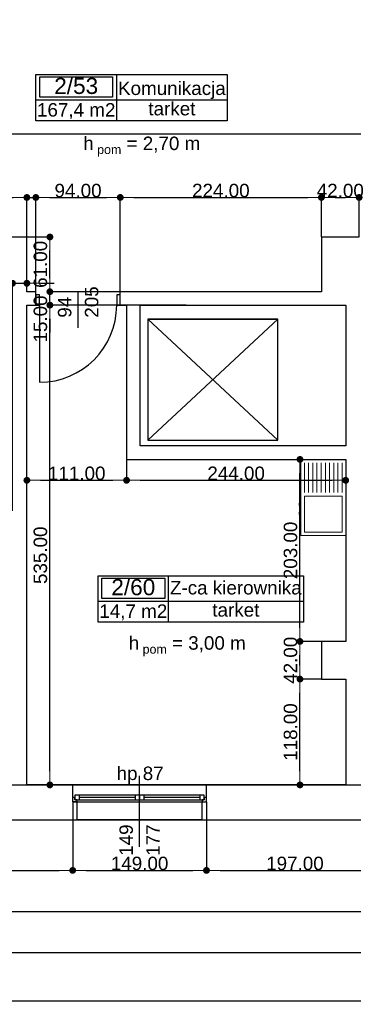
# Model space of a CAD drawing. Header units: millimetres. Extents: x -175445 to -20415, y -559200 to 231527.
# Tile 255 of 256: x -120621 to -116906, y -44474 to -33495. Entities that reach past the tile are written whole.
import ezdxf
from ezdxf.enums import TextEntityAlignment as Align

# ---------------------------------------------------------------- set-up
doc = ezdxf.new("R2010")
doc.units = ezdxf.units.MM
doc.header["$MEASUREMENT"] = 0
for name, color, linetype in [('Drzwi', 7, 'Continuous'), ('Obiekt', 7, 'Continuous'), ('Okno', 7, 'Continuous'), ('Polilinia', 7, 'Continuous'), ('Płaszczyzna odcinająca', 7, 'Continuous'), ('Strefa', 7, 'Continuous'), ('Strop', 7, 'Continuous'), ('Słup', 7, 'Continuous'), ('Tekst', 7, 'Continuous'), ('Wymiary', 63, 'Continuous'), ('Ściana', 7, 'Continuous')]:
    doc.layers.add(name, color=color, linetype=linetype)
doc.styles.add('Arial', font='txt')
doc.styles.add('Times new roman', font='txt')
doc.dimstyles.new('GENERATED_STYLE__1', dxfattribs={"dimtxt": 150, "dimasz": 152, "dimexe": 0.18, "dimexo": 0, "dimgap": 0.09, "dimtad": 1, "dimtih": 1, "dimtoh": 1, "dimlfac": 0.1, "dimzin": 0, "dimdsep": 46, "dimtxsty": 'Arial', "dimblk": 'ARROWHEAD_11', "dimblk1": 'ARROWHEAD_11', "dimblk2": 'ARROWHEAD_11', "dimcen": 0.09, "dimclrd": 114, "dimclre": 114, "dimclrt": 114, "dimazin": 0, "dimtfac": 1, "dimtdec": 4, "dimtmove": 0, "dimatfit": 3, "dimfxl": 1, "dimtolj": 1, "dimtzin": 0, "dimarcsym": 0})
doc.dimstyles.new('GENERATED_STYLE__3', dxfattribs={"dimtxt": 150, "dimasz": 152, "dimexe": 0.18, "dimexo": 0, "dimgap": 0.09, "dimtad": 1, "dimlfac": 0.1, "dimzin": 0, "dimdsep": 46, "dimtxsty": 'Arial', "dimblk": 'ARROWHEAD_11', "dimblk1": 'ARROWHEAD_11', "dimblk2": 'ARROWHEAD_11', "dimcen": 0.09, "dimclrd": 114, "dimclre": 114, "dimclrt": 114, "dimazin": 0, "dimtfac": 1, "dimtdec": 4, "dimtmove": 2, "dimatfit": 3, "dimfxl": 1, "dimtolj": 1, "dimtzin": 0, "dimarcsym": 0})

# ---------------------------------------------------------------- blocks, each defined once
blk = doc.blocks.new('Z-ca kierownika_2_60_61', base_point=(-113274, 17080))
at = {"layer": 'Strefa'}
for p, q in [((-114053, 17362), (-111769, 17362)), ((-114053, 16844), (-114053, 17362)), ((-113274, 17362), (-113274, 16844)), ((-111769, 17362), (-111769, 16844)), ((-114014, 17337), (-113313, 17337)), ((-114014, 17110), (-114014, 17337)), ((-113313, 17337), (-113313, 17110)), ((-114053, 17080), (-111769, 17080)), ((-113313, 17110), (-114014, 17110)), ((-111769, 16844), (-114053, 16844))]:
    blk.add_line(p, q, dxfattribs=at)
at = {"layer": 'Strefa', "style": 'Arial'}
for tag, height, p in [('ROOM_NUMBER', 180, (-113663, 17235)), ('ROOM_NAME', 150, (-112521, 17228)), ('ROOM_CALC_AREA', 150, (-113663, 16968)), ('floor_f', 150, (-112521, 16981))]:
    blk.add_attdef(tag, text='', height=height, dxfattribs=at).set_placement(p, align=Align.MIDDLE_CENTER)
blk = doc.blocks.new('Komunikacja_2_53_86', base_point=(-113850, 22669))
at = {"layer": 'Strefa'}
for p, q in [((-114748, 22952), (-112617, 22952)), ((-114748, 22434), (-114748, 22952)), ((-113850, 22952), (-113850, 22434)), ((-112617, 22952), (-112617, 22434)), ((-114703, 22926), (-113895, 22926)), ((-114703, 22700), (-114703, 22926)), ((-113895, 22926), (-113895, 22700)), ((-114748, 22669), (-112617, 22669)), ((-113895, 22700), (-114703, 22700)), ((-112617, 22434), (-114748, 22434))]:
    blk.add_line(p, q, dxfattribs=at)
at = {"layer": 'Strefa', "style": 'Arial'}
for tag, height, p in [('ROOM_NUMBER', 180, (-114299, 22824)), ('ROOM_NAME', 150, (-113233, 22798)), ('ROOM_CALC_AREA', 150, (-114299, 22557)), ('floor_f', 150, (-113233, 22571))]:
    blk.add_attdef(tag, text='', height=height, dxfattribs=at).set_placement(p, align=Align.MIDDLE_CENTER)
blk = doc.blocks.new('ARROWHEAD_11')
at = {"color": 0, "linetype": 'Continuous', "lineweight": 0}
blk.add_line((0, 0), (-1, 0), dxfattribs=at)
at = {"color": 0, "linetype": 'Continuous', "lineweight": 0, "const_width": 0.25, "flags": 128}
blk.add_lwpolyline([(-0.125, 0, 1), (0.125, 0, 1)], format="xyb", close=True, dxfattribs=at)
blk = doc.blocks.new('*D2518')
at = {"layer": 'Defpoints', "color": 0}
for p in [(-120541, -35477), (-121721, -35918), (-120541, -35918)]:
    blk.add_point(p, dxfattribs=at)
at = {"layer": 'Wymiary', "color": 114, "lineweight": -2}
for p, q in [((-121721, -35918), (-121721, -35477)), ((-121569, -35477), (-120693, -35477)), ((-120541, -35918), (-120541, -35477))]:
    blk.add_line(p, q, dxfattribs=at)
at = {"layer": 'Wymiary', "color": 114, "lineweight": -2, "xscale": 152, "yscale": 152, "zscale": 152, "rotation": 180}
blk.add_blockref('ARROWHEAD_11', (-121721, -35477), dxfattribs=at)
at = {"layer": 'Wymiary', "color": 114, "lineweight": -2, "xscale": 152, "yscale": 152, "zscale": 152}
blk.add_blockref('ARROWHEAD_11', (-120541, -35477), dxfattribs=at)
at = {"layer": 'Wymiary', "color": 114, "lineweight": 13, "insert": (-121245, -35401), "char_height": 150, "attachment_point": 5, "style": 'Arial'}
blk.add_mtext('\\A1;118.00', dxfattribs=at)
blk = doc.blocks.new('*D2519')
at = {"layer": 'Defpoints', "color": 0}
for p in [(-120441, -35477), (-120541, -35918), (-120441, -36528)]:
    blk.add_point(p, dxfattribs=at)
at = {"layer": 'Wymiary', "color": 114, "lineweight": -2}
for p, q in [((-121336, -35477), (-120845, -35477)), ((-120845, -35477), (-120693, -35477)), ((-120541, -35918), (-120541, -35477)), ((-120541, -35477), (-120441, -35477)), ((-120441, -36528), (-120441, -35477)), ((-120289, -35477), (-120137, -35477))]:
    blk.add_line(p, q, dxfattribs=at)
at = {"layer": 'Wymiary', "color": 114, "lineweight": -2, "xscale": 152, "yscale": 152, "zscale": 152}
blk.add_blockref('ARROWHEAD_11', (-120541, -35477), dxfattribs=at)
at = {"layer": 'Wymiary', "color": 114, "lineweight": -2, "xscale": 152, "yscale": 152, "zscale": 152, "rotation": 180}
blk.add_blockref('ARROWHEAD_11', (-120441, -35477), dxfattribs=at)
at = {"layer": 'Wymiary', "color": 114, "lineweight": 13, "insert": (-121091, -35401), "char_height": 150, "attachment_point": 5, "style": 'Arial'}
blk.add_mtext('\\A1;10.00', dxfattribs=at)
blk = doc.blocks.new('*D2520')
at = {"layer": 'Defpoints', "color": 0}
for p in [(-119501, -35477), (-120441, -36528), (-119501, -36528)]:
    blk.add_point(p, dxfattribs=at)
at = {"layer": 'Wymiary', "color": 114, "lineweight": -2}
for p, q in [((-120441, -36528), (-120441, -35477)), ((-120289, -35477), (-119653, -35477)), ((-119501, -36528), (-119501, -35477))]:
    blk.add_line(p, q, dxfattribs=at)
at = {"layer": 'Wymiary', "color": 114, "lineweight": -2, "xscale": 152, "yscale": 152, "zscale": 152, "rotation": 180}
blk.add_blockref('ARROWHEAD_11', (-120441, -35477), dxfattribs=at)
at = {"layer": 'Wymiary', "color": 114, "lineweight": -2, "xscale": 152, "yscale": 152, "zscale": 152}
blk.add_blockref('ARROWHEAD_11', (-119501, -35477), dxfattribs=at)
at = {"layer": 'Wymiary', "color": 114, "lineweight": 13, "insert": (-119971, -35401), "char_height": 150, "attachment_point": 5, "style": 'Arial'}
blk.add_mtext('\\A1;94.00', dxfattribs=at)
blk = doc.blocks.new('*D2521')
at = {"layer": 'Defpoints', "color": 0}
for p in [(-117261, -35477), (-117261, -35918), (-119501, -36528)]:
    blk.add_point(p, dxfattribs=at)
at = {"layer": 'Wymiary', "color": 114, "lineweight": -2}
for p, q in [((-119501, -36528), (-119501, -35477)), ((-119349, -35477), (-117413, -35477)), ((-117261, -35918), (-117261, -35477))]:
    blk.add_line(p, q, dxfattribs=at)
at = {"layer": 'Wymiary', "color": 114, "lineweight": -2, "xscale": 152, "yscale": 152, "zscale": 152, "rotation": 180}
blk.add_blockref('ARROWHEAD_11', (-119501, -35477), dxfattribs=at)
at = {"layer": 'Wymiary', "color": 114, "lineweight": -2, "xscale": 152, "yscale": 152, "zscale": 152}
blk.add_blockref('ARROWHEAD_11', (-117261, -35477), dxfattribs=at)
at = {"layer": 'Wymiary', "color": 114, "lineweight": 13, "insert": (-118381, -35401), "char_height": 150, "attachment_point": 5, "style": 'Arial'}
blk.add_mtext('\\A1;224.00', dxfattribs=at)
blk = doc.blocks.new('*D2522')
at = {"layer": 'Defpoints', "color": 0}
for p in [(-116841, -35477), (-117261, -35918), (-116841, -35918)]:
    blk.add_point(p, dxfattribs=at)
at = {"layer": 'Wymiary', "color": 114, "lineweight": -2}
for p, q in [((-117261, -35918), (-117261, -35477)), ((-117109, -35477), (-116993, -35477)), ((-116841, -35918), (-116841, -35477))]:
    blk.add_line(p, q, dxfattribs=at)
at = {"layer": 'Wymiary', "color": 114, "lineweight": -2, "xscale": 152, "yscale": 152, "zscale": 152, "rotation": 180}
blk.add_blockref('ARROWHEAD_11', (-117261, -35477), dxfattribs=at)
at = {"layer": 'Wymiary', "color": 114, "lineweight": -2, "xscale": 152, "yscale": 152, "zscale": 152}
blk.add_blockref('ARROWHEAD_11', (-116841, -35477), dxfattribs=at)
at = {"layer": 'Wymiary', "color": 114, "lineweight": 13, "insert": (-117051, -35401), "char_height": 150, "attachment_point": 5, "style": 'Arial'}
blk.add_mtext('\\A1;42.00', dxfattribs=at)
blk = doc.blocks.new('*D2547')
at = {"layer": 'Defpoints', "color": 0}
for p in [(-120541, -36434), (-120541, -36528), (-120701, -38973)]:
    blk.add_point(p, dxfattribs=at)
at = {"layer": 'Wymiary', "color": 114, "lineweight": -2}
for p, q in [((-121496, -36434), (-121005, -36434)), ((-121005, -36434), (-120853, -36434)), ((-120701, -38973), (-120701, -36434)), ((-120701, -36434), (-120541, -36434)), ((-120541, -36528), (-120541, -36434)), ((-120389, -36434), (-120237, -36434))]:
    blk.add_line(p, q, dxfattribs=at)
at = {"layer": 'Wymiary', "color": 114, "lineweight": -2, "xscale": 152, "yscale": 152, "zscale": 152}
blk.add_blockref('ARROWHEAD_11', (-120701, -36434), dxfattribs=at)
at = {"layer": 'Wymiary', "color": 114, "lineweight": -2, "xscale": 152, "yscale": 152, "zscale": 152, "rotation": 180}
blk.add_blockref('ARROWHEAD_11', (-120541, -36434), dxfattribs=at)
at = {"layer": 'Wymiary', "color": 114, "lineweight": 13, "insert": (-121251, -36357), "char_height": 150, "attachment_point": 5, "style": 'Arial'}
blk.add_mtext('\\A1;16.00', dxfattribs=at)
blk = doc.blocks.new('*D2757')
at = {"layer": 'Defpoints', "color": 0}
for p in [(-124186, -42028), (-116119, -42028), (-124186, -42418)]:
    blk.add_point(p, dxfattribs=at)
at = {"layer": 'Wymiary', "color": 114, "lineweight": -2}
for p, q in [((-124186, -42028), (-116119, -42028)), ((-116119, -42266), (-116119, -42180)), ((-124186, -42418), (-116119, -42418))]:
    blk.add_line(p, q, dxfattribs=at)
at = {"layer": 'Wymiary', "color": 114, "lineweight": -2, "xscale": 152, "yscale": 152, "zscale": 152}
for p, rotation in [((-116119, -42028), 90), ((-116119, -42418), 270)]:
    blk.add_blockref('ARROWHEAD_11', p, dxfattribs=dict(at, rotation=rotation))
at = {"layer": 'Wymiary', "color": 114, "lineweight": 13, "insert": (-116224, -42223), "char_height": 150, "attachment_point": 5, "rotation": 90, "style": 'Arial'}
blk.add_mtext('\\A1;39.00', dxfattribs=at)
blk = doc.blocks.new('*D2758')
at = {"layer": 'Defpoints', "color": 0}
for p in [(-116119, -36068), (-113431, -36068), (-124186, -42028)]:
    blk.add_point(p, dxfattribs=at)
at = {"layer": 'Wymiary', "color": 114, "lineweight": -2}
for p, q in [((-113431, -36068), (-116119, -36068)), ((-116119, -41876), (-116119, -36220)), ((-124186, -42028), (-116119, -42028))]:
    blk.add_line(p, q, dxfattribs=at)
at = {"layer": 'Wymiary', "color": 114, "lineweight": -2, "xscale": 152, "yscale": 152, "zscale": 152}
for p, rotation in [((-116119, -36068), 90), ((-116119, -42028), 270)]:
    blk.add_blockref('ARROWHEAD_11', p, dxfattribs=dict(at, rotation=rotation))
at = {"layer": 'Wymiary', "color": 114, "lineweight": 13, "insert": (-116224, -39162), "char_height": 150, "attachment_point": 5, "rotation": 90, "style": 'Arial'}
blk.add_mtext('\\A1;596.00', dxfattribs=at)
blk = doc.blocks.new('*D2760')
at = {"layer": 'Defpoints', "color": 0}
for p in [(-120926, -32758), (-116119, -32758), (-113431, -35918)]:
    blk.add_point(p, dxfattribs=at)
at = {"layer": 'Wymiary', "color": 114, "lineweight": -2}
for p, q in [((-120926, -32758), (-116119, -32758)), ((-116119, -35766), (-116119, -32910)), ((-113431, -35918), (-116119, -35918))]:
    blk.add_line(p, q, dxfattribs=at)
at = {"layer": 'Wymiary', "color": 114, "lineweight": -2, "xscale": 152, "yscale": 152, "zscale": 152}
for p, rotation in [((-116119, -32758), 90), ((-116119, -35918), 270)]:
    blk.add_blockref('ARROWHEAD_11', p, dxfattribs=dict(at, rotation=rotation))
at = {"layer": 'Wymiary', "color": 114, "lineweight": 13, "insert": (-116224, -34452), "char_height": 150, "attachment_point": 5, "rotation": 90, "style": 'Arial'}
blk.add_mtext('\\A1;316.00', dxfattribs=at)
blk = doc.blocks.new('*D2822')
at = {"layer": 'Defpoints', "color": 0}
for p in [(-120285, -36678), (-118766, -36678), (-120541, -42028)]:
    blk.add_point(p, dxfattribs=at)
at = {"layer": 'Wymiary', "color": 114, "lineweight": -2}
for p, q in [((-118766, -36678), (-120285, -36678)), ((-120285, -41876), (-120285, -36830)), ((-120541, -42028), (-120285, -42028))]:
    blk.add_line(p, q, dxfattribs=at)
at = {"layer": 'Wymiary', "color": 114, "lineweight": -2, "xscale": 152, "yscale": 152, "zscale": 152}
for p, rotation in [((-120285, -36678), 90), ((-120285, -42028), 270)]:
    blk.add_blockref('ARROWHEAD_11', p, dxfattribs=dict(at, rotation=rotation))
at = {"layer": 'Wymiary', "color": 114, "lineweight": 13, "insert": (-120390, -39467), "char_height": 150, "attachment_point": 5, "rotation": 90, "style": 'Arial'}
blk.add_mtext('\\A1;535.00', dxfattribs=at)
blk = doc.blocks.new('*D2823')
at = {"layer": 'Defpoints', "color": 0}
for p in [(-120285, -36528), (-118766, -36528), (-118766, -36678)]:
    blk.add_point(p, dxfattribs=at)
at = {"layer": 'Wymiary', "color": 114, "lineweight": -2}
for p, q in [((-120285, -36376), (-120285, -36224)), ((-118766, -36528), (-120285, -36528)), ((-120285, -36678), (-120285, -36528)), ((-118766, -36678), (-120285, -36678)), ((-120285, -36830), (-120285, -36982))]:
    blk.add_line(p, q, dxfattribs=at)
at = {"layer": 'Wymiary', "color": 114, "lineweight": -2, "xscale": 152, "yscale": 152, "zscale": 152}
for p, rotation in [((-120285, -36528), 270), ((-120285, -36678), 90)]:
    blk.add_blockref('ARROWHEAD_11', p, dxfattribs=dict(at, rotation=rotation))
at = {"layer": 'Wymiary', "color": 114, "lineweight": 13, "insert": (-120390, -36832), "char_height": 150, "attachment_point": 5, "rotation": 90, "style": 'Arial'}
blk.add_mtext('\\A1;15.00', dxfattribs=at)
blk = doc.blocks.new('*D2824')
at = {"layer": 'Defpoints', "color": 0}
for p in [(-120541, -35918), (-120285, -35918), (-118766, -36528)]:
    blk.add_point(p, dxfattribs=at)
at = {"layer": 'Wymiary', "color": 114, "lineweight": -2}
for p, q in [((-120541, -35918), (-120285, -35918)), ((-120285, -36376), (-120285, -36070)), ((-118766, -36528), (-120285, -36528))]:
    blk.add_line(p, q, dxfattribs=at)
at = {"layer": 'Wymiary', "color": 114, "lineweight": -2, "xscale": 152, "yscale": 152, "zscale": 152}
for p, rotation in [((-120285, -35918), 90), ((-120285, -36528), 270)]:
    blk.add_blockref('ARROWHEAD_11', p, dxfattribs=dict(at, rotation=rotation))
at = {"layer": 'Wymiary', "color": 114, "lineweight": 13, "insert": (-120390, -36223), "char_height": 150, "attachment_point": 5, "rotation": 90, "style": 'Arial'}
blk.add_mtext('\\A1;61.00', dxfattribs=at)
blk = doc.blocks.new('*D2825')
at = {"layer": 'Defpoints', "color": 0}
for p in [(-119431, -38398), (-119431, -38631), (-120541, -38973)]:
    blk.add_point(p, dxfattribs=at)
at = {"layer": 'Wymiary', "color": 114, "lineweight": -2}
for p, q in [((-119431, -38398), (-119431, -38631)), ((-120541, -38973), (-120541, -38631)), ((-120389, -38631), (-119583, -38631))]:
    blk.add_line(p, q, dxfattribs=at)
at = {"layer": 'Wymiary', "color": 114, "lineweight": -2, "xscale": 152, "yscale": 152, "zscale": 152, "rotation": 180}
blk.add_blockref('ARROWHEAD_11', (-120541, -38631), dxfattribs=at)
at = {"layer": 'Wymiary', "color": 114, "lineweight": -2, "xscale": 152, "yscale": 152, "zscale": 152}
blk.add_blockref('ARROWHEAD_11', (-119431, -38631), dxfattribs=at)
at = {"layer": 'Wymiary', "color": 114, "lineweight": 13, "insert": (-119986, -38554), "char_height": 150, "attachment_point": 5, "style": 'Arial'}
blk.add_mtext('\\A1;111.00', dxfattribs=at)
blk = doc.blocks.new('*D2826')
at = {"layer": 'Defpoints', "color": 0}
for p in [(-119431, -38398), (-116991, -38398), (-116991, -38631)]:
    blk.add_point(p, dxfattribs=at)
at = {"layer": 'Wymiary', "color": 114, "lineweight": -2}
for p, q in [((-119431, -38398), (-119431, -38631)), ((-116991, -38398), (-116991, -38631)), ((-119279, -38631), (-117143, -38631))]:
    blk.add_line(p, q, dxfattribs=at)
at = {"layer": 'Wymiary', "color": 114, "lineweight": -2, "xscale": 152, "yscale": 152, "zscale": 152, "rotation": 180}
blk.add_blockref('ARROWHEAD_11', (-119431, -38631), dxfattribs=at)
at = {"layer": 'Wymiary', "color": 114, "lineweight": -2, "xscale": 152, "yscale": 152, "zscale": 152}
blk.add_blockref('ARROWHEAD_11', (-116991, -38631), dxfattribs=at)
at = {"layer": 'Wymiary', "color": 114, "lineweight": 13, "insert": (-118211, -38554), "char_height": 150, "attachment_point": 5, "style": 'Arial'}
blk.add_mtext('\\A1;244.00', dxfattribs=at)
blk = doc.blocks.new('*D2827')
at = {"layer": 'Defpoints', "color": 0}
for p in [(-117500, -40848), (-117261, -40848), (-124186, -42028)]:
    blk.add_point(p, dxfattribs=at)
at = {"layer": 'Wymiary', "color": 114, "lineweight": -2}
for p, q in [((-117261, -40848), (-117501, -40848)), ((-117500, -41876), (-117500, -41000)), ((-124186, -42028), (-117500, -42028))]:
    blk.add_line(p, q, dxfattribs=at)
at = {"layer": 'Wymiary', "color": 114, "lineweight": -2, "xscale": 152, "yscale": 152, "zscale": 152}
for p, rotation in [((-117500, -40848), 90), ((-117500, -42028), 270)]:
    blk.add_blockref('ARROWHEAD_11', p, dxfattribs=dict(at, rotation=rotation))
at = {"layer": 'Wymiary', "color": 114, "lineweight": 13, "insert": (-117605, -41438), "char_height": 150, "attachment_point": 5, "rotation": 90, "style": 'Arial'}
blk.add_mtext('\\A1;118.00', dxfattribs=at)
blk = doc.blocks.new('*D2828')
at = {"layer": 'Defpoints', "color": 0}
for p in [(-117500, -40428), (-117261, -40428), (-117261, -40848)]:
    blk.add_point(p, dxfattribs=at)
at = {"layer": 'Wymiary', "color": 114, "lineweight": -2}
for p, q in [((-117261, -40428), (-117501, -40428)), ((-117500, -40696), (-117500, -40580)), ((-117261, -40848), (-117501, -40848))]:
    blk.add_line(p, q, dxfattribs=at)
at = {"layer": 'Wymiary', "color": 114, "lineweight": -2, "xscale": 152, "yscale": 152, "zscale": 152}
for p, rotation in [((-117500, -40428), 90), ((-117500, -40848), 270)]:
    blk.add_blockref('ARROWHEAD_11', p, dxfattribs=dict(at, rotation=rotation))
at = {"layer": 'Wymiary', "color": 114, "lineweight": 13, "insert": (-117605, -40638), "char_height": 150, "attachment_point": 5, "rotation": 90, "style": 'Arial'}
blk.add_mtext('\\A1;42.00', dxfattribs=at)
blk = doc.blocks.new('*D2829')
at = {"layer": 'Defpoints', "color": 0}
for p in [(-118211, -38398), (-117500, -38398), (-117261, -40428)]:
    blk.add_point(p, dxfattribs=at)
at = {"layer": 'Wymiary', "color": 114, "lineweight": -2}
for p, q in [((-118211, -38398), (-117500, -38398)), ((-117500, -40276), (-117500, -38550)), ((-117261, -40428), (-117501, -40428))]:
    blk.add_line(p, q, dxfattribs=at)
at = {"layer": 'Wymiary', "color": 114, "lineweight": -2, "xscale": 152, "yscale": 152, "zscale": 152}
for p, rotation in [((-117500, -38398), 90), ((-117500, -40428), 270)]:
    blk.add_blockref('ARROWHEAD_11', p, dxfattribs=dict(at, rotation=rotation))
at = {"layer": 'Wymiary', "color": 114, "lineweight": 13, "insert": (-117605, -39413), "char_height": 150, "attachment_point": 5, "rotation": 90, "style": 'Arial'}
blk.add_mtext('\\A1;203.00', dxfattribs=at)
blk = doc.blocks.new('*D3069')
at = {"layer": 'Defpoints', "color": 0}
for p in [(-122021, -42218), (-120031, -42218), (-120031, -42981)]:
    blk.add_point(p, dxfattribs=at)
at = {"layer": 'Wymiary', "color": 114, "lineweight": -2}
for p, q in [((-122021, -42218), (-122021, -42981)), ((-120031, -42218), (-120031, -42981)), ((-121869, -42981), (-120183, -42981))]:
    blk.add_line(p, q, dxfattribs=at)
at = {"layer": 'Wymiary', "color": 114, "lineweight": -2, "xscale": 152, "yscale": 152, "zscale": 152, "rotation": 180}
blk.add_blockref('ARROWHEAD_11', (-122021, -42981), dxfattribs=at)
at = {"layer": 'Wymiary', "color": 114, "lineweight": -2, "xscale": 152, "yscale": 152, "zscale": 152}
blk.add_blockref('ARROWHEAD_11', (-120031, -42981), dxfattribs=at)
at = {"layer": 'Wymiary', "color": 114, "lineweight": 13, "insert": (-121026, -42904), "char_height": 150, "attachment_point": 5, "style": 'Arial'}
blk.add_mtext('\\A1;199.00', dxfattribs=at)
blk = doc.blocks.new('*D3070')
at = {"layer": 'Defpoints', "color": 0}
for p in [(-120031, -42218), (-118541, -42218), (-118541, -42981)]:
    blk.add_point(p, dxfattribs=at)
at = {"layer": 'Wymiary', "color": 114, "lineweight": -2}
for p, q in [((-120031, -42218), (-120031, -42981)), ((-118541, -42218), (-118541, -42981)), ((-119879, -42981), (-118693, -42981))]:
    blk.add_line(p, q, dxfattribs=at)
at = {"layer": 'Wymiary', "color": 114, "lineweight": -2, "xscale": 152, "yscale": 152, "zscale": 152, "rotation": 180}
blk.add_blockref('ARROWHEAD_11', (-120031, -42981), dxfattribs=at)
at = {"layer": 'Wymiary', "color": 114, "lineweight": -2, "xscale": 152, "yscale": 152, "zscale": 152}
blk.add_blockref('ARROWHEAD_11', (-118541, -42981), dxfattribs=at)
at = {"layer": 'Wymiary', "color": 114, "lineweight": 13, "insert": (-119286, -42904), "char_height": 150, "attachment_point": 5, "style": 'Arial'}
blk.add_mtext('\\A1;149.00', dxfattribs=at)
blk = doc.blocks.new('*D3071')
at = {"layer": 'Defpoints', "color": 0}
for p in [(-118541, -42218), (-116571, -42218), (-116571, -42981)]:
    blk.add_point(p, dxfattribs=at)
at = {"layer": 'Wymiary', "color": 114, "lineweight": -2}
for p, q in [((-118541, -42218), (-118541, -42981)), ((-116571, -42218), (-116571, -42981)), ((-118389, -42981), (-116723, -42981))]:
    blk.add_line(p, q, dxfattribs=at)
at = {"layer": 'Wymiary', "color": 114, "lineweight": -2, "xscale": 152, "yscale": 152, "zscale": 152, "rotation": 180}
blk.add_blockref('ARROWHEAD_11', (-118541, -42981), dxfattribs=at)
at = {"layer": 'Wymiary', "color": 114, "lineweight": -2, "xscale": 152, "yscale": 152, "zscale": 152}
blk.add_blockref('ARROWHEAD_11', (-116571, -42981), dxfattribs=at)
at = {"layer": 'Wymiary', "color": 114, "lineweight": 13, "insert": (-117556, -42904), "char_height": 150, "attachment_point": 5, "style": 'Arial'}
blk.add_mtext('\\A1;197.00', dxfattribs=at)
blk = doc.blocks.new('*D3094')
at = {"layer": 'Defpoints', "color": 0}
for p in [(-102541, -42028), (-146231, -42418), (-102541, -43440)]:
    blk.add_point(p, dxfattribs=at)
at = {"layer": 'Wymiary', "color": 114, "lineweight": -2}
for p, q in [((-102541, -42028), (-102541, -43440)), ((-146231, -42418), (-146231, -43440)), ((-146079, -43440), (-102693, -43440))]:
    blk.add_line(p, q, dxfattribs=at)
at = {"layer": 'Wymiary', "color": 114, "lineweight": -2, "xscale": 152, "yscale": 152, "zscale": 152, "rotation": 180}
blk.add_blockref('ARROWHEAD_11', (-146231, -43440), dxfattribs=at)
at = {"layer": 'Wymiary', "color": 114, "lineweight": -2, "xscale": 152, "yscale": 152, "zscale": 152}
blk.add_blockref('ARROWHEAD_11', (-102541, -43440), dxfattribs=at)
at = {"layer": 'Wymiary', "color": 114, "lineweight": 13, "insert": (-124386, -43363), "char_height": 150, "attachment_point": 5, "style": 'Arial'}
blk.add_mtext('\\A1;4369.00', dxfattribs=at)
blk = doc.blocks.new('*D3101')
at = {"layer": 'Defpoints', "color": 0}
for p in [(-146231, -42418), (-102221, -42418), (-102221, -43898)]:
    blk.add_point(p, dxfattribs=at)
at = {"layer": 'Wymiary', "color": 114, "lineweight": -2}
for p, q in [((-146231, -42418), (-146231, -43899)), ((-102221, -42418), (-102221, -43899)), ((-146079, -43898), (-102373, -43898))]:
    blk.add_line(p, q, dxfattribs=at)
at = {"layer": 'Wymiary', "color": 114, "lineweight": -2, "xscale": 152, "yscale": 152, "zscale": 152, "rotation": 180}
blk.add_blockref('ARROWHEAD_11', (-146231, -43898), dxfattribs=at)
at = {"layer": 'Wymiary', "color": 114, "lineweight": -2, "xscale": 152, "yscale": 152, "zscale": 152}
blk.add_blockref('ARROWHEAD_11', (-102221, -43898), dxfattribs=at)
at = {"layer": 'Wymiary', "color": 114, "lineweight": 13, "insert": (-124226, -43822), "char_height": 150, "attachment_point": 5, "style": 'Arial'}
blk.add_mtext('\\A1;4401.00', dxfattribs=at)
blk = doc.blocks.new('*D3104')
at = {"layer": 'Defpoints', "color": 0}
for p in [(-171146, -21885), (-73251, -36498), (-73251, -44436)]:
    blk.add_point(p, dxfattribs=at)
at = {"layer": 'Wymiary', "color": 114, "lineweight": -2}
for p, q in [((-171146, -21885), (-171146, -44436)), ((-73251, -36498), (-73251, -44436)), ((-170994, -44436), (-73403, -44436))]:
    blk.add_line(p, q, dxfattribs=at)
at = {"layer": 'Wymiary', "color": 114, "lineweight": -2, "xscale": 152, "yscale": 152, "zscale": 152, "rotation": 180}
blk.add_blockref('ARROWHEAD_11', (-171146, -44436), dxfattribs=at)
at = {"layer": 'Wymiary', "color": 114, "lineweight": -2, "xscale": 152, "yscale": 152, "zscale": 152}
blk.add_blockref('ARROWHEAD_11', (-73251, -44436), dxfattribs=at)
at = {"layer": 'Wymiary', "color": 114, "lineweight": 13, "insert": (-122199, -44359), "char_height": 150, "attachment_point": 5, "style": 'Arial'}
blk.add_mtext('\\A1;9790', dxfattribs=at)

msp = doc.modelspace()

# ---------------------------------------------------------------- linework, layer by layer
at = {"layer": 'Drzwi'}
for p, q in [((-120400.722, -36563.06), (-120440.722, -36563.06)), ((-120440.722, -36563.06), (-120440.722, -36678.06)), ((-120440.722, -36678.06), (-120440.722, -36563.06)), ((-120400.722, -36678.06), (-120400.722, -36563.06)), ((-119500.722, -36563.06), (-119540.722, -36563.06)), ((-119540.722, -36563.06), (-119540.722, -36678.06)), ((-119500.722, -36678.06), (-119500.722, -36563.06)), ((-119500.722, -36678.06), (-119500.722, -36563.06)), ((-120440.722, -36678.06), (-120400.722, -36678.06)), ((-120400.722, -36678.06), (-120400.722, -37538.06)), ((-119540.722, -36678.06), (-119500.722, -36678.06))]:
    msp.add_line(p, q, dxfattribs=at)
msp.add_arc((-120400.722, -36678.06), 860, 270, 0, dxfattribs=at)
at = {"layer": 'Obiekt'}
for p, q in [((-119970.722, -36929.439), (-119970.722, -36528.06)), ((-119285.722, -42718.06), (-119285.722, -41928.06))]:
    msp.add_line(p, q, dxfattribs=at)
at = {"layer": 'Obiekt', "color": 8, "lineweight": 5}
for p, q in [((-116990.722, -38398.06), (-117490.722, -38398.06)), ((-117490.722, -38398.06), (-117490.722, -38823.06)), ((-116990.722, -39248.06), (-116990.722, -38398.06)), ((-117450.722, -38768.06), (-117450.722, -38438.06)), ((-117404.055, -38768.06), (-117404.055, -38438.06)), ((-117357.389, -38768.06), (-117357.389, -38438.06)), ((-117310.722, -38768.06), (-117310.722, -38438.06)), ((-117264.055, -38768.06), (-117264.055, -38438.06)), ((-117217.389, -38768.06), (-117217.389, -38438.06)), ((-117170.722, -38768.06), (-117170.722, -38438.06)), ((-117124.055, -38768.06), (-117124.055, -38438.06)), ((-117077.389, -38768.06), (-117077.389, -38438.06)), ((-117030.722, -38768.06), (-117030.722, -38438.06)), ((-117490.722, -38823.06), (-117490.722, -39248.06)), ((-117030.722, -38808.06), (-117450.722, -38808.06)), ((-117450.722, -38808.06), (-117450.722, -39008.06)), ((-117030.722, -39208.06), (-117030.722, -38808.06)), ((-117490.722, -38884.56), (-117510.722, -38884.56)), ((-117510.722, -38884.56), (-117510.722, -38911.56)), ((-117510.722, -38911.56), (-117490.722, -38911.56)), ((-117490.722, -38911.56), (-117490.722, -38884.56)), ((-117490.722, -38984.56), (-117510.722, -38984.56)), ((-117510.722, -38984.56), (-117510.722, -39011.56)), ((-117510.722, -39011.56), (-117490.722, -39011.56)), ((-117490.722, -39011.56), (-117490.722, -38984.56)), ((-117450.722, -39008.06), (-117450.722, -39208.06)), ((-117490.722, -39248.06), (-116990.722, -39248.06)), ((-117450.722, -39208.06), (-117030.722, -39208.06))]:
    msp.add_line(p, q, dxfattribs=at)
at = {"layer": 'Okno'}
for p, q in [((-118540.722, -42028.06), (-120030.722, -42028.06)), ((-119955.722, -42143.06), (-120005.722, -42143.06)), ((-120005.722, -42143.06), (-120005.722, -42193.06)), ((-119335.722, -42143.06), (-119955.722, -42143.06)), ((-119955.722, -42193.06), (-119955.722, -42143.06)), ((-119335.722, -42143.06), (-119955.722, -42143.06)), ((-119285.722, -42143.06), (-119335.722, -42143.06)), ((-119335.722, -42143.06), (-119335.722, -42193.06)), ((-119235.722, -42143.06), (-119285.722, -42143.06)), ((-119285.722, -42143.06), (-119285.722, -42193.06)), ((-119285.722, -42193.06), (-119285.722, -42143.06)), ((-118615.722, -42143.06), (-119235.722, -42143.06)), ((-119235.722, -42193.06), (-119235.722, -42143.06)), ((-118615.722, -42143.06), (-119235.722, -42143.06)), ((-118565.722, -42143.06), (-118615.722, -42143.06)), ((-118615.722, -42143.06), (-118615.722, -42193.06)), ((-118565.722, -42193.06), (-118565.722, -42143.06)), ((-120005.722, -42168.06), (-120030.722, -42168.06)), ((-120030.722, -42218.06), (-120030.722, -42168.06)), ((-120030.722, -42218.06), (-119980.722, -42218.06)), ((-119980.722, -42218.06), (-120030.722, -42218.06)), ((-120005.722, -42193.06), (-120005.722, -42168.06)), ((-119980.722, -42193.06), (-120005.722, -42193.06)), ((-120005.722, -42193.06), (-119955.722, -42193.06)), ((-119980.722, -42218.06), (-119980.722, -42193.06)), ((-119980.722, -42218.06), (-119285.722, -42218.06)), ((-119335.722, -42168.06), (-119955.722, -42168.06)), ((-119955.722, -42193.06), (-119335.722, -42193.06)), ((-119335.722, -42193.06), (-119285.722, -42193.06)), ((-119285.722, -42193.06), (-119235.722, -42193.06)), ((-119285.722, -42218.06), (-118590.722, -42218.06)), ((-118615.722, -42168.06), (-119235.722, -42168.06)), ((-119235.722, -42193.06), (-118615.722, -42193.06)), ((-118615.722, -42193.06), (-118565.722, -42193.06)), ((-118565.722, -42193.06), (-118590.722, -42193.06)), ((-118590.722, -42193.06), (-118590.722, -42218.06)), ((-118590.722, -42218.06), (-118540.722, -42218.06)), ((-118590.722, -42218.06), (-118540.722, -42218.06)), ((-118540.722, -42168.06), (-118565.722, -42168.06)), ((-118565.722, -42168.06), (-118565.722, -42193.06)), ((-118540.722, -42218.06), (-118540.722, -42168.06)), ((-118590.722, -42418.06), (-119980.722, -42418.06))]:
    msp.add_line(p, q, dxfattribs=at)
at = {"layer": 'Polilinia', "flags": 128}
msp.add_lwpolyline([(-119195.54, -38183.193), (-117745.54, -38183.193), (-117745.54, -36833.193), (-119195.54, -36833.193), (-117745.54, -38183.193), (-117745.54, -36833.193), (-119195.54, -36833.193), (-117745.54, -36833.193)], close=True, dxfattribs=at)
msp.add_lwpolyline([(-119195.54, -36833.193), (-119195.54, -38183.193)], dxfattribs=at)
at = {"layer": 'Płaszczyzna odcinająca'}
msp.add_line((-72997.99, -34770.353), (-170770.681, -34770.353), dxfattribs=at)
at = {"layer": 'Strop', "flags": 128}
msp.add_lwpolyline([(-145950.766, -42418.022), (-102220.766, -42418.022), (-102220.766, -41011.225), (-102220.766, -41008.022), (-86970.765, -41008.022), (-80500.722, -41008.022), (-80500.722, -36498.101), (-73250.715, -36498.101), (-73250.715, -35222.061), (-73250.715, -33202.061), (-73250.715, -32584.74, 0.031963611), (-87766.262, -24184.103, 0.000522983), (-87996.035, -24075.814, 0.001988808), (-88871.874, -23668.408, 0.03139835), (-102840.651, -18355.096, 0.034912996), (-120656.111, -14171.82), (-120656.106, -14171.789), (-120656.209, -14171.772, 0.026147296), (-131693.029, -12962.088), (-135966.978, -12760.08, 0.006018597)], format="xyb", dxfattribs=at)
at = {"layer": 'Słup'}
for p, q in [((-116840.722, -35918.06), (-117260.722, -35918.06)), ((-117260.722, -35918.06), (-117260.722, -36068.06)), ((-117260.722, -36068.06), (-117260.722, -36528.06)), ((-116990.722, -40428.06), (-117260.722, -40428.06)), ((-117260.722, -40428.06), (-117260.722, -40848.06)), ((-117260.722, -40848.06), (-116990.722, -40848.06))]:
    msp.add_line(p, q, dxfattribs=at)
at = {"layer": 'Ściana'}
for p, q in [((-120440.722, -36563.06), (-120440.722, -36528.06)), ((-119500.722, -36563.06), (-119500.722, -36528.06)), ((-120440.722, -36678.06), (-120440.722, -36563.06)), ((-119500.722, -36678.06), (-119500.722, -36563.06)), ((-120030.722, -42168.06), (-120030.722, -42028.06)), ((-118540.722, -42168.06), (-118540.722, -42028.06)), ((-120030.722, -42218.06), (-120030.722, -42168.06)), ((-119980.722, -42218.06), (-120030.722, -42218.06)), ((-119980.722, -42418.06), (-119980.722, -42218.06)), ((-118590.722, -42418.06), (-118590.722, -42218.06)), ((-118590.722, -42218.06), (-118540.722, -42218.06)), ((-118540.722, -42218.06), (-118540.722, -42168.06))]:
    msp.add_line(p, q, dxfattribs=at)
at = {"layer": 'Ściana', "flags": 128}
for points in [[(-120540.722, -35918.06), (-121720.722, -35918.06)], [(-120540.722, -36528.06), (-120540.722, -35918.06)], [(-120440.722, -36528.06), (-120540.722, -36528.06)], [(-117260.722, -36528.06), (-119500.722, -36528.06)], [(-120540.722, -42028.06), (-120540.722, -36678.06)], [(-120540.722, -36678.06), (-120440.722, -36678.06)], [(-119500.722, -36678.06), (-119430.722, -36678.06)], [(-119430.722, -36678.06), (-119430.722, -38398.06)], [(-119280.722, -36678.06), (-116990.722, -36678.06)], [(-119280.722, -38248.06), (-119280.722, -36678.06)], [(-116990.722, -36678.06), (-116990.722, -38248.06)], [(-116990.722, -38248.06), (-119280.722, -38248.06)], [(-119430.722, -38398.06), (-116990.722, -38398.06)], [(-116990.722, -38398.06), (-116990.722, -40428.06)], [(-116990.722, -40848.06), (-116990.722, -42028.06)], [(-120030.722, -42028.06), (-120540.722, -42028.06)], [(-116990.722, -42028.06), (-118540.722, -42028.06)], [(-122070.722, -42418.06), (-119980.722, -42418.06)], [(-118590.722, -42418.06), (-116520.722, -42418.06)]]:
    msp.add_lwpolyline(points, dxfattribs=at)

# ---------------------------------------------------------------- block references
at = {"layer": 'Strefa'}
ref = msp.add_blockref('Komunikacja_2_53_86', (-119542.509, -34388.06), dxfattribs=at)
ref.add_attrib('ROOM_NAME', 'Komunikacja', dxfattribs={"color": 7, "height": 150, "style": 'Arial'}).set_placement((-118926.189, -34259.66), align=Align.MIDDLE_CENTER)
ref.add_attrib('ROOM_NUMBER', '2/53', dxfattribs={"color": 7, "height": 180, "style": 'Arial'}).set_placement((-119991.789, -34233.113), align=Align.MIDDLE_CENTER)
ref.add_attrib('ROOM_CALC_AREA', '167,4 m2', dxfattribs={"color": 7, "height": 150, "style": 'Arial'}).set_placement((-119991.789, -34500.114), align=Align.MIDDLE_CENTER)
ref.add_attrib('floor_f', 'tarket', dxfattribs={"color": 7, "height": 150, "style": 'Arial'}).set_placement((-118926.189, -34486.743), align=Align.MIDDLE_CENTER)
ref = msp.add_blockref('Z-ca kierownika_2_60_61', (-118966.52, -39977.723), dxfattribs=at)
ref.add_attrib('ROOM_NAME', 'Z-ca kierownika', dxfattribs={"color": 7, "height": 150, "style": 'Arial'}).set_placement((-118214.119, -39828.905), align=Align.MIDDLE_CENTER)
ref.add_attrib('ROOM_NUMBER', '2/60', dxfattribs={"color": 7, "height": 180, "style": 'Arial'}).set_placement((-119356.041, -39822.775), align=Align.MIDDLE_CENTER)
ref.add_attrib('ROOM_CALC_AREA', '14,7 m2', dxfattribs={"color": 7, "height": 150, "style": 'Arial'}).set_placement((-119356.041, -40089.777), align=Align.MIDDLE_CENTER)
ref.add_attrib('floor_f', 'tarket', dxfattribs={"color": 7, "height": 150, "style": 'Arial'}).set_placement((-118214.119, -40076.405), align=Align.MIDDLE_CENTER)

# ---------------------------------------------------------------- texts
at = {"layer": 'Obiekt', "char_height": 150, "attachment_point": 7, "rotation": 90, "style": 'Arial'}
for s, insert in [('\\A1;{\\fArial|b0|i0|c238|p38;205}', (-119743.254, -36817.887)), ('\\A1;{\\fArial|b0|i0|c238|p38;94}', (-120043.254, -36817.887)), ('\\A1;{\\fArial|b0|i0|c238|p38;149}', (-119358.254, -42818.06)), ('\\A1;{\\fArial|b0|i0|c238|p38;177}', (-119060.723, -42818.06))]:
    msp.add_mtext(s, dxfattribs=dict(at, insert=insert))
at = {"layer": 'Obiekt', "insert": (-119542.179, -42018.894), "char_height": 150, "attachment_point": 7, "style": 'Arial'}
msp.add_mtext('\\A1;{\\fArial|b0|i0|c238|p38;hp 87}', dxfattribs=at)
at = {"layer": 'Tekst', "char_height": 150, "attachment_point": 2, "style": 'Times new roman'}
for s, insert in [('\\A1;{\\fArial|b0|i0|c0|p38;h\\fArial|b0|i0|c0|p38;\\A1{\\H.66x;\\S ^  pom;}\\fArial|b0|i0|c0|p38; = 2,70 m}', (-119261.662, -34754.803)), ('\\A1;{\\fArial|b0|i0|c0|p38;h\\fArial|b0|i0|c0|p38;\\A1{\\H.66x;\\S ^  pom;}\\fArial|b0|i0|c0|p38; = 3,00 m}', (-118755.379, -40326.054))]:
    msp.add_mtext(s, dxfattribs=dict(at, insert=insert))

# ---------------------------------------------------------------- dimensions: what is measured, and where the dimension line sits
at = {"layer": 'Wymiary', "color": 114, "lineweight": 13}
dim = msp.add_linear_dim(base=(-73250.715, -44436.085), p1=(-171146.377, -21885.197), p2=(-73250.715, -36498.101), text='9790', dimstyle='GENERATED_STYLE__1', dxfattribs=at)
dim.commit()
dim.dimension.update_dxf_attribs({"geometry": '*D3104', "text_midpoint": (-122198.546, -44436.085), "dimtype": 160})
for base, p1, p2, picture, middle in [((-116119.289, -32758.06), (-113430.722, -35918.06), (-120925.722, -32758.06), '*D2760', (-116224.289, -34451.889)), ((-120285.204, -35918.06), (-118765.722, -36528.06), (-120540.722, -35918.06), '*D2824', (-120390.204, -36223.06)), ((-116119.289, -36068.06), (-124185.722, -42028.06), (-113430.722, -36068.06), '*D2758', (-116224.289, -39161.889)), ((-120285.204, -36528.06), (-118765.722, -36678.06), (-118765.722, -36528.06), '*D2823', (-120390.204, -36831.889)), ((-120285.204, -36678.06), (-120540.722, -42028.06), (-118765.722, -36678.06), '*D2822', (-120390.204, -39466.889)), ((-117500.411, -38398.06), (-117260.722, -40428.06), (-118210.722, -38398.06), '*D2829', (-117605.411, -39413.06)), ((-117500.411, -40428.06), (-117260.722, -40848.06), (-117260.722, -40428.06), '*D2828', (-117605.411, -40638.06)), ((-117500.411, -40848.06), (-124185.722, -42028.06), (-117260.722, -40848.06), '*D2827', (-117605.411, -41438.06)), ((-116119.289, -42028.06), (-124185.722, -42418.06), (-124185.722, -42028.06), '*D2757', (-116224.289, -42223.06))]:
    dim = msp.add_linear_dim(base=base, p1=p1, p2=p2, angle=90, dimstyle='GENERATED_STYLE__3', dxfattribs=at)
    dim.commit()
    dim.dimension.update_dxf_attribs({"geometry": picture, "text_midpoint": middle, "dimtype": 160, "text_rotation": 90})
for base, p1, p2, picture, middle in [((-120540.722, -35477.294), (-121720.722, -35918.06), (-120540.722, -35918.06), '*D2518', (-121244.551, -35477.294)), ((-120440.722, -35477.294), (-120540.722, -35918.06), (-120440.722, -36528.06), '*D2519', (-121090.583, -35477.294)), ((-119500.722, -35477.294), (-120440.722, -36528.06), (-119500.722, -36528.06), '*D2520', (-119970.722, -35477.294)), ((-117260.722, -35477.294), (-119500.722, -36528.06), (-117260.722, -35918.06), '*D2521', (-118380.722, -35477.294)), ((-116840.722, -35477.294), (-117260.722, -35918.06), (-116840.722, -35918.06), '*D2522', (-117050.722, -35477.294)), ((-120540.722, -36433.953), (-120700.722, -38973.06), (-120540.722, -36528.06), '*D2547', (-121250.583, -36433.953)), ((-119430.722, -38631.074), (-120540.722, -38973.06), (-119430.722, -38398.06), '*D2825', (-119985.722, -38631.074)), ((-116990.722, -38631.074), (-119430.722, -38398.06), (-116990.722, -38398.06), '*D2826', (-118210.722, -38631.074)), ((-102540.722, -43439.707), (-146230.722, -42418.06), (-102540.722, -42028.06), '*D3094', (-124385.722, -43439.707)), ((-120030.722, -42981.057), (-122020.722, -42218.06), (-120030.722, -42218.06), '*D3069', (-121025.722, -42981.057)), ((-118540.722, -42981.057), (-120030.722, -42218.06), (-118540.722, -42218.06), '*D3070', (-119285.722, -42981.057)), ((-116570.722, -42981.057), (-118540.722, -42218.06), (-116570.722, -42218.06), '*D3071', (-117555.722, -42981.057)), ((-102220.722, -43898.357), (-146230.722, -42418.06), (-102220.722, -42418.06), '*D3101', (-124225.722, -43898.357))]:
    dim = msp.add_linear_dim(base=base, p1=p1, p2=p2, dimstyle='GENERATED_STYLE__1', dxfattribs=at)
    dim.commit()
    dim.dimension.update_dxf_attribs({"geometry": picture, "text_midpoint": middle, "dimtype": 160})

doc.saveas('drawing.dxf')
